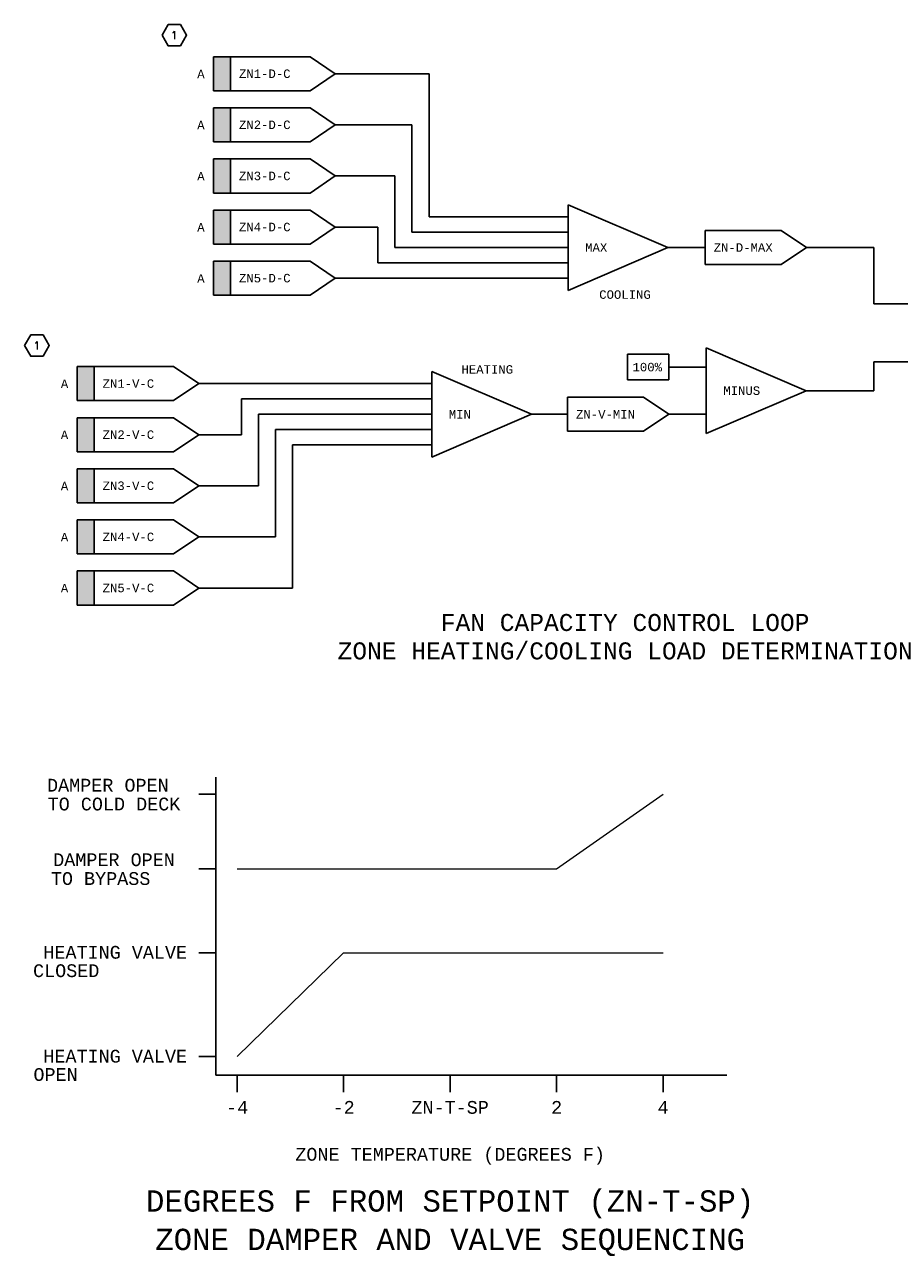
# Model space of a CAD drawing. Header units: inches. Extents: x 8.1 to 28.1, y 21.9 to 36.8.
# Tile 1 of 2: x 8.1 to 18.4, y 21.9 to 36.3. Entities that reach past the tile are written whole.
import ezdxf
from ezdxf.enums import TextEntityAlignment as Align

# ---------------------------------------------------------------- set-up
doc = ezdxf.new("R2010")
doc.units = ezdxf.units.IN
doc.header["$MEASUREMENT"] = 0
doc.layers.get('0').update_dxf_attribs({"lineweight": 13})
for name, color, linetype, lineweight in [('G-Anno-Std-Text-Tag', 231, 'Continuous', 30), ('M-ANNO-SYMB', 6, 'Continuous', 30), ('M-ANNO-TEXT', 2, 'Continuous', 30), ('M-DIAG-GRPH', 6, 'Continuous', 13), ('M-DIAG-INPD', 1, 'Continuous', 0)]:
    doc.layers.add(name, color=color, linetype=linetype, lineweight=lineweight)
doc.styles.add('Annotative', font='simplex.shx', dxfattribs={"width": 0.85, "height": 0.125})
doc.styles.add('CONTROLTXT', font='monotxt.shx')

# ---------------------------------------------------------------- blocks, each defined once
blk = doc.blocks.new('_TagHexagon')
at = {"color": 0, "linetype": 'ByBlock', "flags": 128}
blk.add_lwpolyline([(-0.144, 0), (-0.072, 0.125), (0.072, 0.125), (0.144, 0), (0.072, -0.125), (-0.072, -0.125), (-0.144, 0)], close=True, dxfattribs=at)
at = {"color": 0, "style": 'Annotative'}
blk.add_attdef('TAGNUMBER', text='', height=0.0938, dxfattribs=at).set_placement((0, -0.047), align=Align.CENTER)

msp = doc.modelspace()

# ---------------------------------------------------------------- hatches: boundary and pattern name
at = {"layer": 'M-ANNO-SYMB'}
for points in [[(10.36, 35.549), (10.36, 35.949), (10.56, 35.949), (10.56, 35.549)], [(10.36, 34.949), (10.36, 35.349), (10.56, 35.349), (10.56, 34.949)], [(10.36, 34.349), (10.36, 34.749), (10.56, 34.749), (10.56, 34.349)], [(10.36, 33.749), (10.36, 34.149), (10.56, 34.149), (10.56, 33.749)], [(10.36, 33.149), (10.36, 33.549), (10.56, 33.549), (10.56, 33.149)], [(8.759, 31.911), (8.759, 32.311), (8.959, 32.311), (8.959, 31.911)], [(8.759, 31.311), (8.759, 31.711), (8.959, 31.711), (8.959, 31.311)], [(8.759, 30.711), (8.759, 31.111), (8.959, 31.111), (8.959, 30.711)], [(8.759, 30.111), (8.759, 30.511), (8.959, 30.511), (8.959, 30.111)], [(8.759, 29.511), (8.759, 29.911), (8.959, 29.911), (8.959, 29.511)]]:
    msp.add_hatch(color=256, dxfattribs=at).paths.add_polyline_path(points)

# ---------------------------------------------------------------- linework, layer by layer
for p, q in [((10.36, 35.949, 0.021), (10.56, 35.949, 0.021)), ((10.36, 35.949, 0.021), (10.36, 35.549, 0.021)), ((11.494, 35.949, 0.021), (10.56, 35.949, 0.021)), ((10.56, 35.949, 0.021), (10.56, 35.549, 0.021)), ((11.494, 35.949, 0.021), (11.791, 35.749, 0.021)), ((11.494, 35.549, 0.021), (11.791, 35.749, 0.021)), ((12.891, 35.749, 0.021), (12.891, 34.069, 0.021)), ((10.36, 35.549, 0.021), (10.56, 35.549, 0.021)), ((11.494, 35.549, 0.021), (10.56, 35.549, 0.021)), ((10.36, 35.349, 0.021), (10.56, 35.349, 0.021)), ((10.36, 35.349, 0.021), (10.36, 34.949, 0.021)), ((11.494, 35.349, 0.021), (10.56, 35.349, 0.021)), ((10.56, 35.349, 0.021), (10.56, 34.949, 0.021)), ((11.494, 35.349, 0.021), (11.791, 35.149, 0.021)), ((11.494, 34.949, 0.021), (11.791, 35.149, 0.021)), ((12.691, 33.889, 0.021), (12.691, 35.149, 0.021)), ((10.36, 34.949, 0.021), (10.56, 34.949, 0.021)), ((11.494, 34.949, 0.021), (10.56, 34.949, 0.021)), ((10.36, 34.749, 0.021), (10.56, 34.749, 0.021)), ((10.36, 34.749, 0.021), (10.36, 34.349, 0.021)), ((11.494, 34.749, 0.021), (10.56, 34.749, 0.021)), ((10.56, 34.749, 0.021), (10.56, 34.349, 0.021)), ((11.494, 34.749, 0.021), (11.791, 34.549, 0.021)), ((11.494, 34.349, 0.021), (11.791, 34.549, 0.021)), ((12.491, 33.709, 0.021), (12.491, 34.549, 0.021)), ((10.36, 34.349, 0.021), (10.56, 34.349, 0.021)), ((11.494, 34.349, 0.021), (10.56, 34.349, 0.021)), ((10.36, 34.149, 0.021), (10.56, 34.149, 0.021)), ((10.36, 34.149, 0.021), (10.36, 33.749, 0.021)), ((11.494, 34.149, 0.021), (10.56, 34.149, 0.021)), ((10.56, 34.149, 0.021), (10.56, 33.749, 0.021)), ((11.494, 34.149, 0.021), (11.791, 33.949, 0.021)), ((14.524, 34.212, 0.021), (15.694, 33.709, 0.021)), ((14.524, 34.212, 0.021), (14.524, 33.205, 0.021)), ((14.524, 34.069, 0.021), (12.891, 34.069, 0.021)), ((11.494, 33.749, 0.021), (11.791, 33.949, 0.021)), ((12.291, 33.529, 0.021), (12.291, 33.949, 0.021)), ((14.524, 33.889, 0.021), (12.691, 33.889, 0.021)), ((16.133, 33.909, 0.021), (16.133, 33.509, 0.021)), ((16.133, 33.909, 0.021), (17.026, 33.909, 0.021)), ((17.026, 33.909, 0.021), (17.324, 33.709, 0.021)), ((10.36, 33.749, 0.021), (10.56, 33.749, 0.021)), ((11.494, 33.749, 0.021), (10.56, 33.749, 0.021)), ((14.524, 33.709, 0.021), (12.491, 33.709, 0.021)), ((14.524, 33.205, 0.021), (15.694, 33.709, 0.021)), ((16.133, 33.709, 0.021), (15.694, 33.709, 0.021)), ((17.026, 33.509, 0.021), (17.324, 33.709, 0.021)), ((18.112, 33.709, 0.021), (17.324, 33.709, 0.021)), ((18.112, 33.048, 0.021), (18.112, 33.709, 0.021)), ((10.36, 33.549, 0.021), (10.56, 33.549, 0.021)), ((10.36, 33.549, 0.021), (10.36, 33.149, 0.021)), ((11.494, 33.549, 0.021), (10.56, 33.549, 0.021)), ((10.56, 33.549, 0.021), (10.56, 33.149, 0.021)), ((11.494, 33.549, 0.021), (11.791, 33.349, 0.021)), ((14.524, 33.529, 0.021), (12.291, 33.529, 0.021)), ((16.133, 33.509, 0.021), (17.026, 33.509, 0.021)), ((11.494, 33.149, 0.021), (11.791, 33.349, 0.021)), ((12.041, 33.349, 0.021), (13.569, 33.349, 0.021)), ((14.524, 33.349, 0.021), (13.219, 33.349, 0.021)), ((10.36, 33.149, 0.021), (10.56, 33.149, 0.021)), ((11.494, 33.149, 0.021), (10.56, 33.149, 0.021)), ((18.551, 33.048, 0.021), (18.112, 33.048, 0.021)), ((16.146, 32.532, 0.021), (17.317, 32.028, 0.021)), ((16.146, 32.532, 0.021), (16.146, 31.525, 0.021)), ((15.22, 32.155, 0.021), (15.22, 32.455, 0.021)), ((15.22, 32.455, 0.021), (15.707, 32.455, 0.021)), ((15.707, 32.455, 0.021), (15.707, 32.155, 0.021)), ((8.759, 32.311, 0.021), (8.959, 32.311, 0.021)), ((8.759, 32.311, 0.021), (8.759, 31.911, 0.021)), ((9.893, 32.311, 0.021), (8.959, 32.311, 0.021)), ((8.959, 32.311, 0.021), (8.959, 31.911, 0.021)), ((9.893, 32.311, 0.021), (10.19, 32.111, 0.021)), ((12.923, 32.255, 0.021), (14.093, 31.751, 0.021)), ((12.923, 32.255, 0.021), (12.923, 31.248, 0.021)), ((16.146, 32.305, 0.021), (15.707, 32.305, 0.021)), ((18.551, 32.368, 0.021), (18.112, 32.368, 0.021)), ((18.112, 32.028, 0.021), (18.112, 32.368, 0.021)), ((9.893, 31.911, 0.021), (10.19, 32.111, 0.021)), ((10.44, 32.111, 0.021), (11.968, 32.111, 0.021)), ((12.923, 32.111, 0.021), (11.618, 32.111, 0.021)), ((15.707, 32.155, 0.021), (15.22, 32.155, 0.021)), ((14.517, 31.951, 0.021), (15.41, 31.951, 0.021)), ((14.517, 31.951, 0.021), (14.517, 31.551, 0.021)), ((15.41, 31.951, 0.021), (15.707, 31.751, 0.021)), ((16.146, 31.525, 0.021), (17.317, 32.028, 0.021)), ((8.759, 31.911, 0.021), (8.959, 31.911, 0.021)), ((9.893, 31.911, 0.021), (8.959, 31.911, 0.021)), ((12.923, 31.931, 0.021), (10.69, 31.931, 0.021)), ((10.69, 31.931, 0.021), (10.69, 31.511, 0.021)), ((8.759, 31.711, 0.021), (8.959, 31.711, 0.021)), ((8.759, 31.711, 0.021), (8.759, 31.311, 0.021)), ((9.893, 31.711, 0.021), (8.959, 31.711, 0.021)), ((8.959, 31.711, 0.021), (8.959, 31.311, 0.021)), ((9.893, 31.711, 0.021), (10.19, 31.511, 0.021)), ((10.89, 31.751, 0.021), (10.89, 30.911, 0.021)), ((12.923, 31.751, 0.021), (10.89, 31.751, 0.021)), ((12.923, 31.248, 0.021), (14.093, 31.751, 0.021)), ((15.41, 31.551, 0.021), (15.707, 31.751, 0.021)), ((16.146, 31.751, 0.021), (15.707, 31.751, 0.021)), ((9.893, 31.311, 0.021), (10.19, 31.511, 0.021)), ((12.923, 31.571, 0.021), (11.09, 31.571, 0.021)), ((11.09, 31.571, 0.021), (11.09, 30.311, 0.021)), ((14.517, 31.551, 0.021), (15.41, 31.551, 0.021)), ((11.29, 29.711, 0.021), (11.29, 31.391, 0.021)), ((12.923, 31.391, 0.021), (11.29, 31.391, 0.021)), ((8.759, 31.311, 0.021), (8.959, 31.311, 0.021)), ((9.893, 31.311, 0.021), (8.959, 31.311, 0.021)), ((8.759, 31.111, 0.021), (8.959, 31.111, 0.021)), ((8.759, 31.111, 0.021), (8.759, 30.711, 0.021)), ((9.893, 31.111, 0.021), (8.959, 31.111, 0.021)), ((8.959, 31.111, 0.021), (8.959, 30.711, 0.021)), ((9.893, 31.111, 0.021), (10.19, 30.911, 0.021)), ((9.893, 30.711, 0.021), (10.19, 30.911, 0.021)), ((8.759, 30.711, 0.021), (8.959, 30.711, 0.021)), ((9.893, 30.711, 0.021), (8.959, 30.711, 0.021)), ((8.759, 30.511, 0.021), (8.959, 30.511, 0.021)), ((8.759, 30.511, 0.021), (8.759, 30.111, 0.021)), ((9.893, 30.511, 0.021), (8.959, 30.511, 0.021)), ((8.959, 30.511, 0.021), (8.959, 30.111, 0.021)), ((9.893, 30.511, 0.021), (10.19, 30.311, 0.021)), ((9.893, 30.111, 0.021), (10.19, 30.311, 0.021)), ((8.759, 30.111, 0.021), (8.959, 30.111, 0.021)), ((9.893, 30.111, 0.021), (8.959, 30.111, 0.021)), ((8.759, 29.911, 0.021), (8.959, 29.911, 0.021)), ((8.759, 29.911, 0.021), (8.759, 29.511, 0.021)), ((9.893, 29.911, 0.021), (8.959, 29.911, 0.021)), ((8.959, 29.911, 0.021), (8.959, 29.511, 0.021)), ((9.893, 29.911, 0.021), (10.19, 29.711, 0.021)), ((9.893, 29.511, 0.021), (10.19, 29.711, 0.021)), ((8.759, 29.511, 0.021), (8.959, 29.511, 0.021)), ((9.893, 29.511, 0.021), (8.959, 29.511, 0.021))]:
    msp.add_line(p, q, dxfattribs=at)
at = {"layer": 'M-ANNO-SYMB', "color": 6}
for p, q in [((12.891, 35.749, 0.021), (11.791, 35.749, 0.021)), ((12.691, 35.149, 0.021), (11.791, 35.149, 0.021)), ((12.491, 34.549, 0.021), (11.791, 34.549, 0.021)), ((12.291, 33.949, 0.021), (11.791, 33.949, 0.021)), ((12.041, 33.349, 0.021), (11.791, 33.349, 0.021)), ((10.44, 32.111, 0.021), (10.19, 32.111, 0.021)), ((17.317, 32.028, 0.021), (18.112, 32.028, 0.021)), ((14.093, 31.751, 0.021), (14.517, 31.751, 0.021)), ((10.69, 31.511, 0.021), (10.19, 31.511, 0.021)), ((10.89, 30.911, 0.021), (10.19, 30.911, 0.021)), ((11.09, 30.311, 0.021), (10.19, 30.311, 0.021)), ((11.29, 29.711, 0.021), (10.19, 29.711, 0.021))]:
    msp.add_line(p, q, dxfattribs=at)
at = {"layer": 'M-DIAG-GRPH', "linetype": 'Continuous', "lineweight": 30}
for p, q in [((10.389, 27.492), (10.389, 23.992)), ((10.389, 27.29), (10.189, 27.29)), ((10.389, 26.415), (10.189, 26.415)), ((10.389, 25.429), (10.189, 25.429)), ((10.389, 24.209), (10.189, 24.209)), ((10.389, 23.992), (14.978, 23.992)), ((10.639, 23.992), (10.639, 23.792)), ((11.889, 23.992), (11.889, 23.792)), ((13.139, 23.992), (13.139, 23.792)), ((14.389, 23.992), (14.389, 23.792)), ((14.978, 23.992), (16.389, 23.992)), ((15.639, 23.992), (15.639, 23.792))]:
    msp.add_line(p, q, dxfattribs=at)
at = {"layer": 'M-DIAG-GRPH'}
for points in [[(10.639, 26.415), (14.389, 26.415), (15.639, 27.29)], [(10.639, 24.209), (11.889, 25.429), (15.639, 25.429)]]:
    msp.add_lwpolyline(points, dxfattribs=at)

# ---------------------------------------------------------------- block references
at = {"layer": 'G-Anno-Std-Text-Tag'}
ref = msp.add_blockref('_TagHexagon', (9.901, 36.201), dxfattribs=at)
ref.add_attrib('TAGNUMBER', '1', dxfattribs={"layer": '0', "color": 0, "transparency": 16777216, "height": 0.0938, "style": 'Annotative'}).set_placement((9.901, 36.154), align=Align.CENTER)
ref = msp.add_blockref('_TagHexagon', (8.288, 32.558), dxfattribs=at)
ref.add_attrib('TAGNUMBER', '1', dxfattribs={"layer": '0', "color": 0, "transparency": 16777216, "height": 0.0938, "style": 'Annotative'}).set_placement((8.288, 32.511), align=Align.CENTER)

# ---------------------------------------------------------------- texts
at = {"layer": 'M-ANNO-TEXT', "style": 'CONTROLTXT'}
for s, insert, char_height, width, attachment_point in [('A', (10.17, 35.797, 0.021), 0.1, 0.10559, 1), ('ZN1-D-C', (10.66, 35.749, 0.021), 0.1, 0.2775, 4), ('A', (10.17, 35.197, 0.021), 0.1, 0.10559, 1), ('ZN2-D-C', (10.66, 35.149, 0.021), 0.1, 0.2775, 4), ('A', (10.17, 34.597, 0.021), 0.1, 0.10559, 1), ('ZN3-D-C', (10.66, 34.549, 0.021), 0.1, 0.2775, 4), ('A', (10.17, 33.997, 0.021), 0.1, 0.10559, 1), ('ZN4-D-C', (10.66, 33.949, 0.021), 0.1, 0.2775, 4), ('MAX', (14.724, 33.709, 0.021), 0.1, 0.1842, 4), ('ZN-D-MAX', (16.233, 33.709, 0.021), 0.1, 1.08551, 4), ('A', (10.17, 33.396, 0.021), 0.1, 0.10559, 1), ('ZN5-D-C', (10.66, 33.349, 0.021), 0.1, 0.2775, 4), ('COOLING', (14.889, 33.156, 0.021), 0.1, 0.1842, 4), ('HEATING', (13.272, 32.277, 0.021), 0.1, 0.1842, 4), ('100%', (15.453, 32.355, 0.021), 0.1, 0.8, 2), ('A', (8.569, 32.159, 0.021), 0.1, 0.10559, 1), ('ZN1-V-C', (9.059, 32.111, 0.021), 0.1, 0.2775, 4), ('MINUS', (16.346, 32.028, 0.021), 0.1, 0.1842, 4), ('MIN', (13.123, 31.751, 0.021), 0.1, 0.1842, 4), ('ZN-V-MIN', (14.617, 31.751, 0.021), 0.1, 0.89802, 4), ('A', (8.569, 31.559, 0.021), 0.1, 0.10559, 1), ('ZN2-V-C', (9.059, 31.511, 0.021), 0.1, 0.2775, 4), ('A', (8.569, 30.959, 0.021), 0.1, 0.10559, 1), ('ZN3-V-C', (9.059, 30.911, 0.021), 0.1, 0.2775, 4), ('A', (8.569, 30.359, 0.021), 0.1, 0.10559, 1), ('ZN4-V-C', (9.059, 30.311, 0.021), 0.1, 0.2775, 4), ('ZN5-V-C', (9.059, 29.711, 0.021), 0.1, 0.2775, 4), ('A', (8.569, 29.759, 0.021), 0.1, 0.10559, 1), ('FAN CAPACITY CONTROL LOOP\\PZONE HEATING/COOLING LOAD DETERMINATION', (15.193, 28.87), 0.2, 10.23958, 8)]:
    msp.add_mtext(s, dxfattribs=dict(at, insert=insert, char_height=char_height, width=width, attachment_point=attachment_point))
at = {"layer": 'M-DIAG-INPD', "linetype": 'Continuous', "lineweight": 30, "style": 'CONTROLTXT'}
for s, p in [('DAMPER OPEN', (9.121, 27.321)), ('TO COLD DECK', (9.193, 27.1)), ('DAMPER OPEN', (9.193, 26.446)), ('TO BYPASS', (9.036, 26.225)), ('HEATING VALVE ', (9.272, 25.359)), ('CLOSED', (8.632, 25.143)), ('HEATING VALVE ', (9.272, 24.139)), ('OPEN', (8.507, 23.924)), ('ZONE TEMPERATURE (DEGREES F)', (13.139, 22.987))]:
    msp.add_text(s, height=0.15, dxfattribs=at).set_placement(p, align=Align.CENTER)
for s, p in [('-4', (10.639, 23.613)), ('-2', (11.889, 23.613)), ('ZN-T-SP', (13.139, 23.613)), ('2', (14.389, 23.613)), ('4', (15.639, 23.613))]:
    msp.add_text(s, height=0.15, dxfattribs=at).set_placement(p, align=Align.MIDDLE_CENTER)
at = {"layer": 'M-DIAG-INPD', "lineweight": 30, "style": 'CONTROLTXT'}
for s, p in [('DEGREES F FROM SETPOINT (ZN-T-SP)', (13.139, 22.389)), ('ZONE DAMPER AND VALVE SEQUENCING', (13.139, 21.938))]:
    msp.add_text(s, height=0.25, dxfattribs=at).set_placement(p, align=Align.CENTER)

doc.saveas('drawing.dxf')
